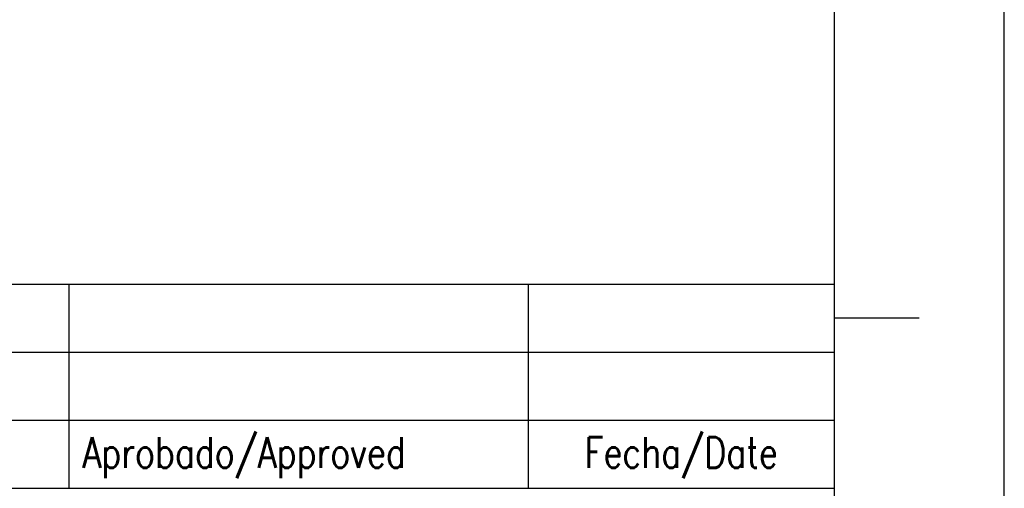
# Model space of a CAD drawing. Extents: x 0 to 594, y 0 to 420.
# Tile 12 of 17: x 536 to 594, y 50 to 78. Entities that reach past the tile are written whole.
import ezdxf

# ---------------------------------------------------------------- set-up
doc = ezdxf.new("R2010")
doc.units = 0
doc.header["$LTSCALE"] = 32.67
doc.layers.get('0').update_dxf_attribs({"linetype": 'CONTINUOUS'})
doc.styles.get("Standard").update_dxf_attribs({"font": 'SIMPLEX.SHX', "width": 0.8})

msp = doc.modelspace()

# ---------------------------------------------------------------- linework, layer by layer
at = {"color": 7}
for p, q in [((594, 0), (594, 420)), ((584, 410), (584, 10)), ((409, 62), (584, 62)), ((539, 62), (539, 50)), ((566, 62), (566, 50)), ((584, 62), (584, 50)), ((589, 60), (584, 60)), ((409, 58), (584, 58)), ((409, 54), (584, 54)), ((409, 50), (584, 50))]:
    msp.add_line(p, q, dxfattribs=at)

# ---------------------------------------------------------------- texts
at = {"color": 7, "char_height": 1.8}
for s, insert, width, attachment_point in [('Aprobado/Approved ', (539.8, 53), 25.92, 1), ('Fecha/Date', (575, 53), 14.4, 2)]:
    msp.add_mtext(s, dxfattribs=dict(at, insert=insert, width=width, attachment_point=attachment_point))

doc.saveas('drawing.dxf')
